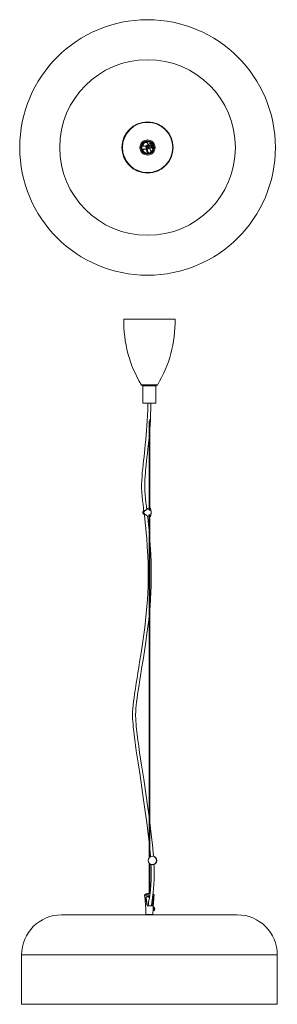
# Model space of a CAD drawing. Header units: millimetres. Extents: x -76 to 428, y -1677 to 249.
import ezdxf

# ---------------------------------------------------------------- set-up
doc = ezdxf.new("R2010")
doc.units = ezdxf.units.MM

msp = doc.modelspace()

# ---------------------------------------------------------------- linework, layer by layer
at = {"color": 8, "linetype": 'Continuous', "lineweight": 15}
for p, q in [((172, 1.8), (163, 1.8)), ((170.7, 1.4), (171, 0.4)), ((175.4, 5.6), (174.9, 5.5)), ((173.1, -6), (174.9, -11.6)), ((162.1, -465.3), (192.9, -465.3)), ((173.5, -1466.9), (171.8, -1466.9)), ((175.9, -1467), (175.7, -1466.9)), ((176.4, -1466.4), (177.8, -1466)), ((176.8, -1466.9), (176.4, -1466.9)), ((177.6, -1466.9), (177.5, -1466.9)), ((185.4, -1466.8), (184, -1466.8)), ((170, -1484.6), (170, -1484.6)), ((427.5, -1580.2), (-72.5, -1580.2))]:
    msp.add_line(p, q, dxfattribs=at)
at = {"color": 7, "linetype": 'Continuous', "lineweight": 15}
for p, q in [((163.2, 2.3), (173.2, 2.4)), ((170.9, -0.9), (170.3, 0.7)), ((171.7, 1.6), (170.7, 1.4)), ((174.5, 2.4), (176.1, 2.4)), ((176.5, 0.8), (176.5, 0.8)), ((177.1, 2.4), (176.6, 2)), ((176.8, 2.2), (177, 1.8)), ((177, 1.9), (177.3, 2.2)), ((180.3, 5.1), (177.6, 2.9)), ((177.8, 2.6), (180.5, 4.8)), ((179.1, 7.3), (178.5, 7.1)), ((179.1, 4.1), (179.3, 3.8)), ((180.3, 5.1), (180.3, 5.3)), ((180.5, 4.8), (180.3, 5.1)), ((180.5, 4.8), (180.6, 4.8)), ((181.2, 1.4), (181.2, 1)), ((181.8, 2.3), (182, 2.6)), ((171.2, -2), (171.2, -2)), ((174.3, -11.6), (171.2, -2.1)), ((184.6, -1.1), (182.8, -1.7)), ((127.5, -336.8), (227.5, -336.8)), ((164.6, -466.8), (190.4, -466.8)), ((164.9, -466.8), (164.9, -500.8)), ((190.2, -500.8), (190.2, -466.8)), ((190.2, -500.8), (164.9, -500.8)), ((176.9, -536.5), (176.9, -709.7)), ((178.2, -709.8), (178.2, -532.1)), ((167.3, -717.4), (167.3, -717.9)), ((176.9, -719.6), (176.9, -1389.9)), ((178.2, -1388.7), (178.2, -719.5)), ((178.2, -1373), (179.5, -1388.1)), ((176.9, -1401.3), (176.9, -1460.1)), ((178.2, -1460.1), (178.2, -1402.5)), ((168, -1463.5), (168.5, -1467.8)), ((186.4, -1468.2), (186.9, -1463.5)), ((171.7, -1467), (173.7, -1467)), ((175.7, -1466.9), (173.7, -1466.9)), ((173.9, -1467), (175.9, -1467)), ((176.2, -1466.9), (176.7, -1466.9)), ((176.9, -1466.7), (177.3, -1466.9)), ((177.1, -1466.8), (176.9, -1466.8)), ((185.5, -1467.9), (183.9, -1467.9)), ((349.3, -1502), (5.7, -1502)), ((174.3, -1484), (173.5, -1484)), ((175.2, -1484), (174.3, -1484)), ((180.7, -1484), (184.5, -1484)), ((184.5, -1494.4), (185.2, -1494.4)), ((184.9, -1489.2), (184.8, -1489)), ((185.2, -1486.4), (184.9, -1486.4)), ((187.4, -1488.1), (187.3, -1487.9)), ((187.4, -1492.8), (187.5, -1492.5)), ((-72.5, -1580.2), (-72.5, -1677)), ((427.5, -1677), (427.5, -1580.2)), ((427.5, -1677), (-72.5, -1677))]:
    msp.add_line(p, q, dxfattribs=at)
at = {"color": 7, "linetype": 'Continuous', "lineweight": 15, "flags": 128}
for points in [[(175, 5.4), (174.5, 6.5), (173.4, 7.9), (172.1, 9), (170.8, 9.4), (169.8, 9.4), (168.9, 9.1), (168.2, 8.8), (167.5, 8.2), (166.8, 7.4), (166.1, 6.3), (165.6, 5.2), (165.1, 3.9), (164.7, 2.3)], [(171.3, 2.3), (172.1, 3.1), (175.7, 5.6), (179.3, 7.3), (180.9, 7.7)], [(174.7, 6), (176.5, 6.4), (176.9, 6.4)], [(175.3, 5.5), (175.1, 5.5), (175, 5.4)], [(178.5, 7), (177.1, 6.5), (175.3, 5.5)], [(180.3, 5.3), (177.6, 3), (176.6, 2.1)], [(177, 1.8), (177.5, 2.2), (179.8, 4.2), (180.6, 4.8)], [(180.6, 4.8), (180.3, 5.2), (180.3, 5.3)], [(181, 1.1), (181.7, 2.1), (181.8, 2.3)], [(173, -8.6), (173.1, -8.4), (173.2, -8.2)], [(174.3, -8.5), (174.2, -8.7), (173.3, -11.5)], [(174.4, -500.8), (174.1, -513.2), (173.7, -524.8), (173.2, -535.4), (172.6, -545.2), (171.9, -554.3), (171.3, -562.6), (170.4, -572.9), (169.4, -582.1), (168.6, -590.3), (167.8, -597.6), (166.9, -605.9), (166, -613.3), (165.2, -620.9), (164.4, -628.6), (163.6, -636.4), (163, -644.4), (162.5, -652.4), (162.2, -660.3), (162.2, -668.1), (162.6, -675.9), (163.2, -683.6), (164, -691.3), (165, -699.1), (166, -706.9), (166.7, -712.8)], [(178.2, -551.7), (178.7, -543.4), (179.3, -533.7), (179.8, -523.2), (180.2, -512), (180.4, -500.8)], [(172.2, -708.7), (171.5, -703.3), (170.6, -695.4), (169.6, -687.8), (168.9, -680.3), (168.4, -672.7), (168.2, -665), (168.3, -657.7), (168.6, -650.7), (169, -644), (169.5, -637.7), (170, -632.9), (170.5, -627.6), (171.2, -621.5), (171.9, -614.5), (172.7, -607.3), (173.6, -599.3), (174.6, -590.2), (175.7, -580), (176.8, -568.6), (176.9, -567.7)], [(166.6, -718.2), (165.9, -717.5), (164.9, -715.8), (164.6, -714.9), (164.6, -714.6), (164.7, -713.8), (165.3, -712.6), (166.6, -711.1)], [(168.3, -710.9), (167.5, -711.7), (166.8, -712.7), (166.3, -713.5), (166.1, -714.4), (166.1, -715.3), (166.4, -716.1), (167, -716.9), (167.7, -717.8), (168.3, -718.3)], [(168.3, -711.1), (168.3, -711.1), (168.3, -711), (168.3, -710.9), (168.3, -710.9)], [(172.7, -707.3), (172.7, -707.3), (172.1, -707.6)], [(172.7, -707.3), (172.9, -707.2), (172.9, -707.2)], [(176.9, -708.1), (176.7, -708.2), (176.6, -708.5), (176.5, -708.9), (176.6, -709.4), (176.9, -709.7), (177.1, -709.9), (177.4, -710), (177.5, -710.1)], [(177.5, -710.1), (177.7, -710), (177.9, -710), (178.1, -709.8), (178.4, -709.4), (178.5, -708.8), (178.4, -708.4), (178.2, -708.2), (178.2, -708.1)], [(179.5, -707.3), (179.8, -707.6), (180.2, -708.6), (180.5, -709.9), (180.8, -711.3), (180.9, -713), (181, -714.6), (180.9, -716.3), (180.8, -717.9), (180.5, -719.4), (180.2, -720.7), (179.8, -721.7), (179.3, -722.3), (179.3, -722.4)], [(167.2, -717.2), (168.2, -725.9), (169.3, -735.6), (170.3, -745.5), (171.3, -755.4), (172.1, -765.3), (173.3, -781.9), (174.3, -798.6), (174.9, -815.4), (175.1, -832.2), (175.1, -845.4), (174.8, -858.6), (174.4, -871.9), (173.6, -885.3), (172.6, -898.9), (171.4, -912.5), (169.9, -926.2), (168.2, -940), (166.4, -953.8), (163.8, -971.6), (161.1, -989.6), (158.2, -1007.7), (156.5, -1018.1), (154.8, -1028.3), (153.2, -1038.6), (151.6, -1048.8), (150, -1059.1), (148.5, -1069.4), (147.4, -1077.1), (146.4, -1084.6), (145.6, -1092), (145, -1098.6), (144.6, -1104.4), (144.5, -1109.6), (144.5, -1114.1), (144.7, -1118.4), (145, -1123.8), (145.4, -1129.1), (145.9, -1135.3), (146.7, -1142.3), (147.7, -1150.4), (148.8, -1159.5), (150.2, -1169.7), (151.8, -1180.9), (153.5, -1192.7), (155.3, -1204.7), (157.2, -1217), (159.1, -1229.4), (162.7, -1253.2), (166.2, -1276.7), (169.4, -1299.5), (172.4, -1321.6), (175.1, -1344), (176.9, -1359.7)], [(167.3, -718), (167.2, -718.2), (167.1, -718.3), (167, -718.3), (166.9, -718.4), (166.8, -718.3), (166.7, -718.3), (166.6, -718.2), (166.6, -718.2)], [(166.9, -718.4), (167, -718.4), (167.4, -718.5)], [(167.3, -718), (167.3, -717.9), (167.3, -717.9)], [(168.3, -718.2), (168.3, -718.2), (168.3, -718.3), (168.3, -718.3), (168.3, -718.3)], [(176.9, -750.6), (176.7, -748.9), (175.7, -739.1), (174.7, -729.3), (173.8, -722.2)], [(173.9, -722.4), (176.1, -723), (176.9, -723.1)], [(178.2, -721.2), (178.2, -721.2), (178.4, -720.9), (178.5, -720.5), (178.4, -720), (178.2, -719.6), (178, -719.4), (177.8, -719.3), (177.6, -719.2), (177.4, -719.2), (177.2, -719.3), (176.9, -719.5), (176.6, -719.9), (176.5, -720.3), (176.6, -720.8), (176.8, -721.1), (176.9, -721.1)], [(178.2, -904.3), (178.7, -898.1), (179.7, -884.6), (180.4, -871.1), (180.9, -857.6), (181.1, -844.2), (181.1, -830.8), (180.8, -813.3), (180.1, -795.9), (179.1, -778.5), (178.4, -768.6), (178.2, -765.5)], [(176.9, -1309.9), (174.5, -1292.8), (170.4, -1264.4), (166.3, -1236.8), (162.1, -1209.3), (160.2, -1196.6), (158.3, -1184.1), (156.6, -1171.9), (155, -1160.1), (153.5, -1149), (152.3, -1138.6), (151.7, -1132.6), (151.3, -1127.7), (151, -1123.6), (150.8, -1120.4), (150.7, -1118.3), (150.6, -1116.5), (150.5, -1113.8), (150.5, -1110.1), (150.7, -1104.1), (151.1, -1098), (151.7, -1091.8), (152.4, -1085.2), (153.3, -1078.1), (154.3, -1070.7), (155.5, -1063), (157.1, -1052.2), (158.8, -1041.3), (160.6, -1030.5), (162.3, -1019.9), (165, -1002.8), (167.7, -985.8), (170.3, -968.7), (172.7, -951.6), (174.5, -938.2), (176.1, -924.9), (176.9, -917.6)], [(185.4, -1387.4), (184.8, -1379.9), (183.5, -1365), (181.8, -1349.7), (178.4, -1321.5), (178.2, -1319.5)], [(180.4, -1403.6), (180.6, -1407.2), (180.9, -1416.1), (181, -1424.6), (180.8, -1433.3), (180.3, -1443), (179.4, -1453), (178.8, -1458.9), (178, -1464.3), (177.3, -1469.1), (176.6, -1473.5), (175.9, -1477.8), (175.6, -1480), (175.4, -1482.4), (175.2, -1484)], [(181.2, -1484), (181.3, -1482.9), (182, -1478), (182.7, -1473.6), (183.5, -1468.4), (184.3, -1463.1), (184.9, -1458), (185.7, -1450.6), (186.4, -1442.4), (186.8, -1433.4), (187, -1423.8), (186.7, -1409.5), (186.4, -1403.6)], [(174.7, -1460.2), (172.6, -1460.6), (170.8, -1461.1), (169.5, -1461.7), (168.6, -1462.4), (168.3, -1462.6)], [(170.7, -1461.2), (171, -1461.2), (171.1, -1461.2)], [(171.1, -1461.2), (173.7, -1460.4), (177.2, -1460.1)], [(178.2, -1460.1), (178.3, -1460.1), (178.6, -1460.1)], [(173, -1484.6), (171.4, -1474.3), (170.6, -1468.1)], [(171, -1468), (171.9, -1474.2), (173.5, -1484.1)], [(171.1, -1468.1), (171.1, -1468), (171.1, -1467.7), (171.2, -1467.5), (171.4, -1467.2), (171.8, -1466.9), (172.1, -1466.8)], [(172.1, -1466.8), (172.1, -1466.8), (172.2, -1466.8), (172.2, -1466.8), (172.2, -1466.7), (172.2, -1466.6), (172.2, -1466.5), (172.2, -1466.4), (172.2, -1466.3)], [(175.7, -1466.9), (174.1, -1466.7), (172.1, -1466.8)], [(172.2, -1466.3), (174.3, -1466.1), (176.1, -1466.4)], [(173.7, -1467), (173.6, -1467), (173.5, -1466.9)], [(173.7, -1466.9), (173.9, -1467), (173.9, -1467)], [(175.9, -1467), (176.2, -1467), (176.3, -1466.9)], [(176.1, -1466.4), (176.2, -1466.5), (176.4, -1466.4)], [(178, -1466.5), (177.6, -1466.5), (176.3, -1466.9)], [(176.3, -1466.9), (176.3, -1466.9), (176.3, -1466.9)], [(182, -1479.9), (181.9, -1480.6), (181.3, -1484)], [(183.9, -1467.9), (182.9, -1474.4), (181.4, -1484)], [(183.8, -1467.9), (183.2, -1471.7), (182, -1479.9)], [(185.4, -1466.8), (184.8, -1466.6), (183.4, -1466.9)], [(183.6, -1466.4), (185.2, -1466.1), (186, -1466.3)], [(186, -1466.3), (186.2, -1466.5), (186.3, -1466.9), (186.4, -1467.5), (186.4, -1467.9), (186.3, -1468)], [(186.3, -1468.8), (186.3, -1468.5), (186.4, -1468.2)], [(181, -1484.5), (179.1, -1484.5), (177, -1484.5), (174.8, -1484.6), (173.6, -1484.6), (173, -1484.6)], [(175.5, -1484.1), (175.3, -1484.1), (174.7, -1484.1), (174.2, -1484.1), (173.9, -1484.1), (173.6, -1484.1), (173.5, -1484.1), (173.5, -1484.1), (173.7, -1484), (174, -1484), (174.4, -1484), (174.9, -1484)], [(173.5, -1484.1), (173.5, -1484.1), (173.6, -1484.1), (173.6, -1484.1)], [(186.1, -1488.1), (186.5, -1489.1), (186.6, -1490.3), (186.5, -1491.5), (186.2, -1492.6), (185.7, -1493.5), (185, -1494.1), (184.5, -1494.3)], [(184.9, -1486.7), (185.6, -1487.2), (186.1, -1488.1)]]:
    msp.add_lwpolyline(points, dxfattribs=at)
at = {"color": 8, "linetype": 'Continuous', "lineweight": 15, "flags": 128}
for points in [[(181.1, 7.5), (179.8, 7.4), (179.3, 7.2), (176.4, 5.9), (175.7, 5.5), (171.4, 2.3)], [(166.6, -712), (165.9, -712.8), (165.3, -713.9), (165.2, -714.6), (165.2, -714.8), (165.4, -715.7), (166.5, -717.2), (167.3, -718)], [(172.9, -707.2), (173.3, -707.1), (173.5, -707.2), (173.4, -707.5), (172.9, -708.2), (172, -709.2), (170.7, -710.2), (169.7, -710.7), (168.8, -711), (168.3, -711.1)], [(173.1, -707.7), (173.1, -707.7), (172.9, -707.6), (172.6, -707.7), (172.1, -708)], [(178.2, -723.2), (178.6, -723), (179.1, -722.4), (179.6, -721.4), (180, -720.2), (180.3, -718.8), (180.5, -717.2), (180.6, -715.5), (180.6, -713.8), (180.5, -712.1), (180.3, -710.5), (180, -709), (179.6, -707.8), (179.1, -706.9), (178.6, -706.3), (178.2, -706.1)], [(168.4, -1463.6), (168.2, -1463.5), (168, -1463.5), (168, -1463.5)], [(168.3, -1462.6), (168.3, -1462.6), (168.4, -1462.6), (168.5, -1462.6), (168.6, -1462.6)], [(178.2, -1463.2), (175.7, -1463.2), (172.1, -1463.2), (170, -1463.4), (169.2, -1463.5), (168.7, -1463.5), (168.4, -1463.6), (168.4, -1463.6)], [(168.6, -1462.6), (168.7, -1462.6), (168.8, -1462.6), (169.2, -1462.6), (170, -1462.7), (171.6, -1462.8), (172, -1462.8), (175, -1462.9), (175.6, -1462.9), (178.2, -1462.9)], [(184.3, -1462.9), (184.5, -1462.9), (185.5, -1462.8), (186.1, -1462.8), (186.4, -1462.7), (186.6, -1462.7), (186.6, -1462.6)], [(176.3, -1466.9), (176.4, -1466.9), (176.4, -1466.8), (176.4, -1466.8), (176.4, -1466.7), (176.4, -1466.6), (176.4, -1466.5), (176.4, -1466.4)], [(170.7, -1501.6), (170.7, -1501.6), (171.1, -1501.6), (172.3, -1501.6), (174, -1501.6), (176.2, -1501.5), (178.5, -1501.5), (180.7, -1501.5), (182, -1501.5)], [(173.6, -1484.1), (173.8, -1484.1), (174.8, -1484.1), (176.9, -1484.1), (178.4, -1484.1)], [(182, -1501.5), (182.5, -1501.5), (183.8, -1501.5), (184.3, -1501.5), (184.2, -1501.6)]]:
    msp.add_lwpolyline(points, dxfattribs=at)
at = {"color": 7, "linetype": 'Continuous', "lineweight": 15}
for centre, radius in [((173.8, -0.6), 250), ((173.8, -0.6), 171.8), ((173.8, -0.6), 50.1), ((173.8, -0.6), 50), ((173.8, -0.6), 49.2), ((173.8, -0.6), 14.8), ((173.8, -0.6), 12.9), ((173.8, -0.6), 11.6), ((173.8, -0.6), 11.1), ((173.8, -0.6), 3), ((173.8, -0.6), 0.65), ((183.3, -1395.6), 8.6), ((183.3, -1395.6), 8.1)]:
    msp.add_circle(centre, radius, dxfattribs=at)
for centre, radius, start, end in [((170.8, 0.9), 0.5, 101.7415, 197.889), ((175, -1.8), 5.86, 128.5749, 132.4218), ((199.9, -32.8), 45.6, 123.1557, 128.7296), ((174.8, 10.4), 4.24, 270.9829, 285.6013), ((175.6, -22.1), 23.9, 66.9392, 90.0041), ((176.1, 1.9), 0.5, 357.2602, 90.2987), ((417.6, 112.1), 265.6, 204.8175, 207.0601), ((141.9, 44.5), 54.9, 309.8961, 310.6097), ((213.1, -39.4), 54.9, 130.0228, 130.7364), ((173.7, 7.8), 9.85, 317.0275, 343.7995), ((168.1, -6.5), 2.97, 39.6571, 192.2986), ((177.7, -2.6), 13, 195.3271, 205.8813), ((413.9, 110.1), 267.4, 204.8362, 207.0194), ((188.3, 1.4), 18.3, 203.4723, 217.925), ((181.2, -4.2), 2.93, 58.7252, 162.6632), ((180.9, -5.8), 4.48, 37.2375, 90.4514), ((182.2, -1.1), 0.879, 316.3425, 16.5198), ((362.7, -342.5), 235.3, 178.6139, 211.4838), ((-7.7, -342.5), 235.3, 328.5162, 1.3861), ((164.6, -463.8), 3, 211.4838, 270), ((190.4, -463.8), 3, 270, 328.5162), ((170.8, -714.6), 4.32, 124.449, 235.551), ((167.4, -704.6), 6.42, 278.4525, 319.8131), ((170.3, -706.3), 3.18, 309.7686, 333.1954), ((178.7, -721.1), 15, 96.9116, 112.4447), ((178.1, -707.5), 1.44, 25.7772, 88.2067), ((167.5, -724.4), 6.06, 41.6037, 82.4793), ((178.1, -722), 1.24, 267.2809, 327.9896), ((168.8, -1463.3), 0.828, 130.4798, 193.5421), ((176.2, -1474.4), 14.3, 87.1964, 112.4028), ((182.9, -1466.2), 5.14, 43.1596, 71.4397), ((186, -1463.3), 0.856, 348.2551, 48.2604), ((-200.2, -1508.5), 371, 3.6855, 6.2475), ((172.4, -1468.2), 1.83, 97.0417, 177.5163), ((175.5, -1466.4), 0.618, 294.473, 354.6525), ((177.4, -1467.5), 0.89, 134.934, 270), ((177.6, -1467.5), 0.89, 264.7833, 270), ((183.1, -1467.8), 0.643, 336.2854, 40.4958), ((581.7, -1508.3), 398.3, 174.1862, 176.5137), ((587.9, -1508.7), 403.6, 174.2122, 176.5672), ((185.5, -1466.3), 0.515, 267.6475, 355.8748), ((183.4, -1467.4), 2.14, 346.4293, 17.0835), ((185.6, -1470.2), 2.27, 70.916, 93.2841), ((5.7, -1580.2), 78.2, 90, 180), ((-221.4, -1509.1), 392.2, 1.0603, 3.5775), ((171.2, -1501.5), 0.5, 180.8938, 270.0015), ((176.8, -1487.7), 4.81, 131.5456, 140.4921), ((182.2, -1530.6), 46.1, 86.5287, 91.5442), ((183.8, -1501.5), 0.5, 269.9712, 359.8993), ((650.8, -1512.2), 466.6, 176.6353, 178.7209), ((184.5, -1484.5), 0.506, 357.1009, 90.6801), ((182.4, -1490.4), 2.75, 324.3635, 24.9332), ((185, -1488.7), 2.34, 21.6665, 85.862), ((185, -1492), 2.41, 274.9858, 339.513), ((182.3, -1490.4), 5.6, 338.1266, 23.8745), ((349.3, -1580.2), 78.2, 0, 90)]:
    msp.add_arc(centre, radius, start, end, dxfattribs=at)
at = {"color": 8, "linetype": 'Continuous', "lineweight": 15}
for centre, radius, start, end in [((175.1, 6.7), 8.03, 315.7638, 350.1482), ((168.1, -6.8), 3.72, 5.0943, 167.9814), ((181.4, -3.8), 3.37, 61.3493, 162.4999), ((174.7, 23.4), 25.5, 288.9835, 293.6849), ((167.3, -724.9), 6.8, 32.3035, 81.5349), ((184.9, -1470.2), 7.03, 73.3291, 95.056), ((170.5, -1466.4), 1.66, 272.9176, 291.6644), ((183, -1467.9), 0.91, 356.3168, 68.4615), ((183.3, -1466.6), 0.397, 299.9546, 19.6239), ((183.8, -1468.1), 0.172, 72.9322, 113.0884), ((180.5, -1484.5), 0.488, 356.644, 56.79), ((182.7, -1490.4), 2.74, 313.5472, 41.3168), ((182.2, -1490.4), 5.6, 334.1966, 26.8751)]:
    msp.add_arc(centre, radius, start, end, dxfattribs=at)

doc.saveas('drawing.dxf')
